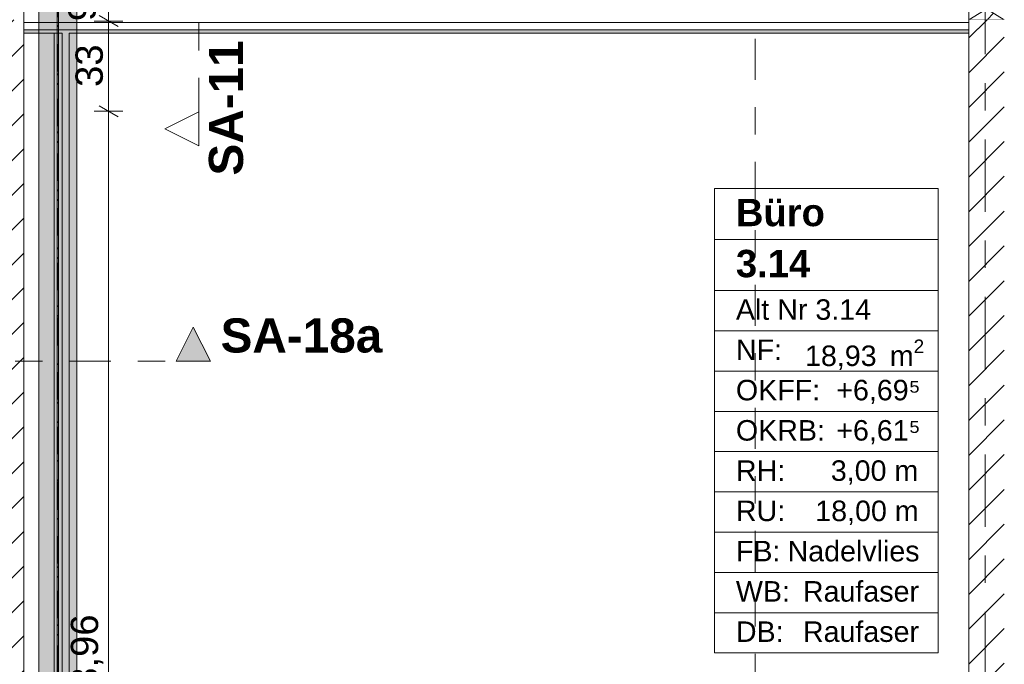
# Model space of a CAD drawing. Header units: metres. Extents: x -3.6 to 84.5, y -11 to 16.8.
# Tile 69 of 256: x 7.8 to 11.4, y 2.7 to 5.1. Entities that reach past the tile are written whole.
import ezdxf

# ---------------------------------------------------------------- set-up
doc = ezdxf.new("R2010")
doc.units = ezdxf.units.M
doc.header["$MEASUREMENT"] = 0
for name, pattern in [('Achse', [0.2, 0.1, -0.05, 0, -0.05]), ('Schnittlinie', [0.3, 0.15, -0.075, 0, -0.075]), ('Strichlinie doppelt', [0.546806, 0.264583, -0.105833, 0.070556, -0.105833]), ('Wipeout_Contour', [1, 0, -1])]:
    doc.linetypes.add(name, pattern=pattern)
for name, color, linetype in [('154 - Bemaßung_ Beschriftung.Ausbau - Deckenspiegel', 7, 'Continuous'), ('201a - Marker.Schnitt - optisch Grundriss', 7, 'Continuous'), ('203 - Marker.Schnitt - Ausbaudetail SA', 7, 'Continuous'), ('401 - Zone.Raum_ Raumbegrenzung_ Whg.', 7, 'Continuous'), ('451 - Universal.Achsen Raster', 7, 'Continuous'), ('605 - Struktur.Wand Innen', 7, 'Continuous'), ('612 - Struktur.Stahlbau', 7, 'Continuous'), ('Abbruch_605 - Struktur.Wand Innen', 7, 'Continuous'), ('Neubau_605 - Struktur.Wand Innen', 7, 'Continuous'), ('Neubau_612 - Struktur.Stahlbau', 7, 'Continuous'), ('Neubau_653 - Abdeckung.TB Verkofferung', 7, 'Continuous')]:
    doc.layers.add(name, color=color, linetype=linetype)
doc.styles.add('ERSTELLTER_STIL_1', font='txt')
doc.styles.add('ERSTELLTER_STIL_2', font='txt')
doc.linetypes.add('Abbruch 1', pattern='A,0,[1,2022.0244.A_L5A-PL04.04_iB_Deckenspiegel 2.OG1.Shx,S=0.001984,R=0,X=0,Y=0],-0.25,0', length=0.25)
doc.dimstyles.new('ERSTELLTER_STIL__1', dxfattribs={"dimtxt": 0.1, "dimasz": 0.0532, "dimexe": 0.18, "dimexo": 0.0625, "dimgap": 0, "dimtad": 1, "dimzin": 0, "dimdsep": 46, "dimtxsty": 'ERSTELLTER_STIL_2', "dimblk": 'ARROWHEAD_2', "dimblk1": 'ARROWHEAD_2', "dimblk2": 'ARROWHEAD_2', "dimcen": 0.09, "dimse1": 1, "dimse2": 1, "dimclrd": 7, "dimclre": 7, "dimclrt": 7, "dimazin": 0, "dimtfac": 1, "dimtdec": 4, "dimtmove": 0, "dimatfit": 3, "dimfxl": 1, "dimtolj": 1, "dimtzin": 0, "dimarcsym": 0})
doc.dimstyles.new('ERSTELLTER_STIL__3', dxfattribs={"dimtxt": 0.1, "dimasz": 0.0532, "dimexe": 0.18, "dimexo": 0.0625, "dimgap": 0, "dimtad": 1, "dimzin": 0, "dimdsep": 46, "dimtxsty": 'ERSTELLTER_STIL_2', "dimblk": 'ARROWHEAD_2', "dimblk1": 'ARROWHEAD_2', "dimblk2": 'ARROWHEAD_2', "dimcen": 0.09, "dimse1": 1, "dimse2": 1, "dimclrd": 7, "dimclre": 7, "dimclrt": 7, "dimazin": 0, "dimtfac": 1, "dimtdec": 4, "dimtmove": 2, "dimatfit": 3, "dimfxl": 1, "dimtolj": 1, "dimtzin": 0, "dimarcsym": 0})
pattern_1 = [(45, (0, 0), (-0.01767767, 0.01767767), [0, -0.025])]
pattern_2 = [(45, (0, 0), (-0.0636396, 0.0636396), [])]

# ---------------------------------------------------------------- blocks, each defined once
blk = doc.blocks.new('*D417')
at = {"layer": '154 - Bemaßung_ Beschriftung.Ausbau - Deckenspiegel', "color": 7, "linetype": 'Continuous', "lineweight": 5}
for p, q in [((8.1725, 4.765), (8.0675, 4.765)), ((8.085, 4.7852), (8.155, 4.7448)), ((8.12, 0.805), (8.12, 4.765)), ((8.1725, 0.805), (8.0675, 0.805)), ((8.085, 0.8252), (8.155, 0.7848)), ((8.12, 0.71), (8.12, 0.805))]:
    blk.add_line(p, q, dxfattribs=at)
at = {"layer": '154 - Bemaßung_ Beschriftung.Ausbau - Deckenspiegel', "color": 7, "lineweight": 5, "insert": (8.1, 2.652), "char_height": 0.1, "attachment_point": 7, "rotation": 90, "style": 'ERSTELLTER_STIL_2'}
blk.add_mtext('\\A1;{\\pql;\\fArial|b0|i0|c0|p38;3,96}', dxfattribs=at)
blk = doc.blocks.new('ARROWHEAD_2')
at = {"color": 0, "linetype": 'Continuous', "lineweight": 0}
for p, q in [((0, 0), (-1, 0)), ((-0.378, -0.655), (0.378, 0.655))]:
    blk.add_line(p, q, dxfattribs=at)
blk = doc.blocks.new('*D418')
at = {"layer": '154 - Bemaßung_ Beschriftung.Ausbau - Deckenspiegel', "color": 7, "linetype": 'Continuous', "lineweight": 5}
for p, q in [((8.1725, 5.095), (8.0675, 5.095)), ((8.085, 5.1152), (8.155, 5.0748)), ((8.12, 4.765), (8.12, 5.095)), ((8.1725, 4.765), (8.0675, 4.765)), ((8.085, 4.7852), (8.155, 4.7448))]:
    blk.add_line(p, q, dxfattribs=at)
at = {"layer": '154 - Bemaßung_ Beschriftung.Ausbau - Deckenspiegel', "color": 7, "lineweight": 5, "char_height": 0.1, "attachment_point": 7, "rotation": 90, "style": 'ERSTELLTER_STIL_2'}
for s, insert in [('\\A1;{\\pql;\\fArial|b0|i0|c0|p38;9\\fArial|b0|i0|c0|p38;\\A1{\\H.66x;\\S5^  ;}}', (8.1016, 5.0947)), ('\\A1;{\\pql;\\fArial|b0|i0|c0|p38;33}', (8.1, 4.8541))]:
    blk.add_mtext(s, dxfattribs=dict(at, insert=insert))
blk = doc.blocks.new('*D419')
at = {"layer": '154 - Bemaßung_ Beschriftung.Ausbau - Deckenspiegel', "color": 7, "linetype": 'Continuous', "lineweight": 5}
for p, q in [((8.155, 5.1698), (8.085, 5.2102)), ((8.12, 5.19), (8.12, 5.2242)), ((8.1725, 5.19), (8.0675, 5.19)), ((8.12, 5.095), (8.12, 5.19)), ((8.1725, 5.095), (8.0675, 5.095)), ((8.085, 5.1152), (8.155, 5.0748))]:
    blk.add_line(p, q, dxfattribs=at)

msp = doc.modelspace()

# ---------------------------------------------------------------- hatches: boundary and pattern name
at = {"layer": '203 - Marker.Schnitt - Ausbaudetail SA', "linetype": 'Continuous', "lineweight": 0, "true_color": 0x000000}
msp.add_hatch(color=18, dxfattribs=at).paths.add_polyline_path([(8.4925, 3.8505), (8.43, 3.9755), (8.3675, 3.8505)])
at = {"layer": '612 - Struktur.Stahlbau', "linetype": 'Continuous', "lineweight": 0, "true_color": 0x30307f}
msp.add_hatch(color=177, dxfattribs=at).paths.add_polyline_path([(7.864, 5.19), (8.004, 5.19), (8.004, 0.71), (7.864, 0.71)])
at = {"layer": 'Abbruch_605 - Struktur.Wand Innen', "linetype": 'Continuous', "lineweight": 0, "true_color": 0x000000}
h = msp.add_hatch(dxfattribs=at)
h.set_pattern_fill('MW_Ziegel_0001', color=18, style=0, pattern_type=2)
h.set_pattern_definition(pattern_2)
h.paths.add_polyline_path([(11.27, 5.1), (11.4, 5.1), (11.335, 5.14)])
at = {"layer": 'Neubau_612 - Struktur.Stahlbau', "linetype": 'Continuous', "lineweight": 0, "true_color": 0x000000}
h = msp.add_hatch(dxfattribs=at)
h.set_pattern_fill('Metall__Stahl_0001', color=18, style=0, pattern_type=2)
h.set_pattern_definition([(135, (0, 0), (0.053033, 0.053033), []), (135, (-0.01768, -0.01768), (0.053033, 0.053033), [])])
h.paths.add_polyline_path([(7.9367, 0.71), (7.9367, 5.19), (7.9312, 5.19), (7.9312, 0.71)])
at = {"layer": 'Neubau_653 - Abdeckung.TB Verkofferung', "linetype": 'Continuous', "lineweight": 0, "true_color": 0x000000}
h = msp.add_hatch(dxfattribs=at)
h.set_pattern_fill('Gips_0001', color=18, style=0, pattern_type=2)
h.set_pattern_definition(pattern_1)
h.paths.add_polyline_path([(7.81, 5.0505), (11.27, 5.0505), (11.27, 5.063), (7.81, 5.063)])
h = msp.add_hatch(dxfattribs=at)
h.set_pattern_fill('Gips_0001', color=18, style=0, pattern_type=2)
h.set_pattern_definition(pattern_1)
h.paths.add_polyline_path([(7.95, 0.7495), (7.975, 0.7495), (7.975, 5.0505), (7.95, 5.0505)])

# ---------------------------------------------------------------- linework, layer by layer
at = {"layer": '201a - Marker.Schnitt - optisch Grundriss', "color": 7, "linetype": 'Schnittlinie', "lineweight": 13}
msp.add_line((10.488, 14.48), (10.488, -0.78), dxfattribs=at)
at = {"layer": '203 - Marker.Schnitt - Ausbaudetail SA', "color": 7, "linetype": 'Schnittlinie', "lineweight": 13}
msp.add_line((8.4506, 8.937), (8.4506, 4.763), dxfattribs=at)
at = {"layer": '203 - Marker.Schnitt - Ausbaudetail SA', "color": 7, "linetype": 'Continuous', "lineweight": 13, "flags": 128}
msp.add_lwpolyline([(8.4925, 3.8505), (8.3675, 3.8505), (8.43, 3.9755)], close=True, dxfattribs=at)
at = {"layer": '401 - Zone.Raum_ Raumbegrenzung_ Whg.', "color": 7, "linetype": 'Continuous', "lineweight": 9}
for p, q in [((11.1574, 4.4821), (10.3385, 4.4821)), ((10.3385, 4.4821), (10.3385, 2.783)), ((10.3385, 4.4821), (11.1574, 4.4821)), ((10.3385, 4.2955), (10.3385, 4.4821)), ((11.1574, 2.783), (11.1574, 4.4821)), ((11.1574, 4.4821), (11.1574, 4.2955)), ((11.1574, 4.2955), (10.3385, 4.2955)), ((10.3385, 4.2955), (11.1574, 4.2955)), ((10.3385, 4.1089), (10.3385, 4.2955)), ((11.1574, 4.2955), (11.1574, 4.1089)), ((11.1574, 4.1089), (10.3385, 4.1089)), ((10.3385, 4.1089), (11.1574, 4.1089)), ((10.3385, 3.9615), (10.3385, 4.1089)), ((11.1574, 4.1089), (11.1574, 3.9615)), ((11.1574, 3.9615), (10.3385, 3.9615)), ((10.3385, 3.9615), (11.1574, 3.9615)), ((10.3385, 3.8142), (10.3385, 3.9615)), ((11.1574, 3.9615), (11.1574, 3.8142)), ((11.1574, 3.8142), (10.3385, 3.8142)), ((10.3385, 3.8142), (11.1574, 3.8142)), ((10.3385, 3.6669), (10.3385, 3.8142)), ((11.1574, 3.8142), (11.1574, 3.6669)), ((11.1574, 3.6669), (10.3385, 3.6669)), ((10.3385, 3.6669), (11.1574, 3.6669)), ((10.3385, 3.5196), (10.3385, 3.6669)), ((11.1574, 3.6669), (11.1574, 3.5196)), ((11.1574, 3.5196), (10.3385, 3.5196)), ((10.3385, 3.5196), (11.1574, 3.5196)), ((10.3385, 3.3723), (10.3385, 3.5196)), ((11.1574, 3.5196), (11.1574, 3.3723)), ((11.1574, 3.3723), (10.3385, 3.3723)), ((10.3385, 3.3723), (11.1574, 3.3723)), ((10.3385, 3.2249), (10.3385, 3.3723)), ((11.1574, 3.3723), (11.1574, 3.2249)), ((11.1574, 3.2249), (10.3385, 3.2249)), ((10.3385, 3.2249), (11.1574, 3.2249)), ((10.3385, 3.0776), (10.3385, 3.2249)), ((11.1574, 3.2249), (11.1574, 3.0776)), ((11.1574, 3.0776), (10.3385, 3.0776)), ((10.3385, 3.0776), (11.1574, 3.0776)), ((10.3385, 2.9303), (10.3385, 3.0776)), ((11.1574, 3.0776), (11.1574, 2.9303)), ((11.1574, 2.9303), (10.3385, 2.9303)), ((10.3385, 2.9303), (11.1574, 2.9303)), ((10.3385, 2.783), (10.3385, 2.9303)), ((11.1574, 2.9303), (11.1574, 2.783)), ((10.3385, 2.783), (11.1574, 2.783)), ((11.1574, 2.783), (10.3385, 2.783))]:
    msp.add_line(p, q, dxfattribs=at)
at = {"layer": 'Abbruch_605 - Struktur.Wand Innen', "color": 7, "linetype": 'Abbruch 1', "lineweight": 18}
msp.add_line((11.27, 5.1), (11.4, 5.1), dxfattribs=at)
at = {"layer": 'Abbruch_605 - Struktur.Wand Innen', "color": 7, "linetype": 'Abbruch 1', "lineweight": 18, "flags": 128}
msp.add_lwpolyline([(11.27, 5.18), (11.27, 5.1)], dxfattribs=at)
at = {"layer": 'Neubau_605 - Struktur.Wand Innen', "color": 1, "linetype": 'Continuous', "lineweight": 9}
for p, q in [((11.27, 5.1), (11.4, 5.18)), ((11.27, 5.18), (11.4, 5.1))]:
    msp.add_line(p, q, dxfattribs=at)
at = {"layer": 'Neubau_612 - Struktur.Stahlbau', "color": 1, "linetype": 'Continuous', "lineweight": 13}
for p, q in [((7.864, 0.71), (7.864, 5.19)), ((8.004, 0.71), (8.004, 5.19))]:
    msp.add_line(p, q, dxfattribs=at)
at = {"layer": 'Neubau_612 - Struktur.Stahlbau', "color": 1, "linetype": 'Continuous', "lineweight": 9}
for p, q in [((7.9312, 5.19), (7.9312, 0.71)), ((7.9367, 5.19), (7.9367, 0.71))]:
    msp.add_line(p, q, dxfattribs=at)
at = {"layer": 'Neubau_612 - Struktur.Stahlbau', "color": 1, "linetype": 'Achse', "lineweight": 9}
msp.add_line((7.934, 0.71), (7.934, 5.19), dxfattribs=at)
at = {"layer": 'Neubau_653 - Abdeckung.TB Verkofferung', "color": 1, "linetype": 'Continuous', "lineweight": 9}
for p, q in [((7.81, 5.0505), (7.81, 5.795)), ((11.27, 5.0505), (11.27, 5.795)), ((7.81, 0.71), (7.81, 5.0505)), ((7.92, 1.01), (7.92, 5.0505)), ((7.975, 5.0505), (11.27, 5.0505)), ((7.975, 0.7495), (7.975, 5.0505))]:
    msp.add_line(p, q, dxfattribs=at)
at = {"layer": 'Neubau_653 - Abdeckung.TB Verkofferung', "color": 1, "linetype": 'Continuous', "lineweight": 5}
for p, q in [((11.27, 5.09), (7.81, 5.09)), ((11.27, 5.063), (7.81, 5.063)), ((7.95, 5.0505), (7.81, 5.0505)), ((7.95, 5.0505), (7.95, 0.7495)), ((11.27, 5.0505), (7.975, 5.0505)), ((7.975, 5.0505), (7.975, 0.7495))]:
    msp.add_line(p, q, dxfattribs=at)
at = {"layer": 'Neubau_653 - Abdeckung.TB Verkofferung', "color": 1, "linetype": 'Continuous', "lineweight": 5, "flags": 128}
for points in [[(7.81, 5.19), (7.81, 5.09), (7.81, 5.063), (7.81, 5.0505)], [(11.27, 5.19), (11.27, 5.09), (11.27, 5.063), (11.27, 5.0505)]]:
    msp.add_lwpolyline(points, dxfattribs=at)

# ---------------------------------------------------------------- texts
at = {"layer": '203 - Marker.Schnitt - Ausbaudetail SA', "color": 7, "lineweight": 13, "insert": (8.6139, 5.0246), "char_height": 0.125, "attachment_point": 9, "rotation": 90, "style": 'ERSTELLTER_STIL_1'}
msp.add_mtext('\\A1;{\\pqr;\\pt0;\\fArial|b1|i0|c0|p38;SA-11}', dxfattribs=at)
at = {"layer": '203 - Marker.Schnitt - Ausbaudetail SA', "color": 7, "lineweight": 13, "insert": (8.53, 3.8805), "char_height": 0.125, "attachment_point": 7, "style": 'ERSTELLTER_STIL_1'}
msp.add_mtext('\\A1;{\\pql;\\pt0;\\fArial|b1|i0|c0|p38;SA-18a}', dxfattribs=at)
at = {"layer": '401 - Zone.Raum_ Raumbegrenzung_ Whg.', "color": 7, "lineweight": 9, "attachment_point": 1}
for s, insert, char_height, style in [('\\A1;{\\pqj;\\pt0;\\fArial|b1|i0|c0|p38;Büro}', (10.4171, 4.4445), 0.1, 'ERSTELLTER_STIL_1'), ('\\A1;{\\pqj;\\pt0;\\fArial|b1|i0|c0|p38;}', (11.0788, 4.4673), 0.1, 'ERSTELLTER_STIL_1'), ('\\A1;{\\pql;\\pt0;\\fArial|b1|i0|c0|p38;3.14}', (10.4171, 4.2579), 0.1, 'ERSTELLTER_STIL_1'), ('\\A1;{\\pqj;\\pt0;\\fArial|b1|i0|c0|p38;}', (11.0788, 4.2807), 0.1, 'ERSTELLTER_STIL_1'), ('\\A1;{\\pqj;\\pt0;\\fArial|b0|i0|c0|p38;Alt Nr 3.14}', (10.4171, 4.077), 0.075, 'ERSTELLTER_STIL_2'), ('\\A1;{\\pqj;\\pt0;\\fArial|b0|i0|c0|p38;}', (11.0788, 4.0941), 0.075, 'ERSTELLTER_STIL_2'), ('\\A1;{\\pqj;\\pt0;\\fArial|b0|i0|c0|p38;NF: }', (10.4171, 3.9297), 0.075, 'ERSTELLTER_STIL_2'), ('\\A1;{\\pql;\\pt0,0.05;\\fArial|b0|i0|c0|p38;18,93\\fArial|b0|i0|c0|p38;\\A1{\\H.66x;\\S^  ;}\\fArial|b0|i0|c0|p38; m\\fArial|b0|i0|c0|p38;\\A1{\\H.66x;\\S2^  ;}}', (10.6702, 3.9297), 0.075, 'ERSTELLTER_STIL_2'), ('\\A1;{\\pqj;\\pt0;\\fArial|b0|i0|c0|p38;+6,69⁵}', (10.7846, 3.7823), 0.075, 'ERSTELLTER_STIL_2'), ('\\A1;{\\pqj;\\pt0;\\fArial|b0|i0|c0|p38;OKFF: }', (10.4171, 3.7823), 0.075, 'ERSTELLTER_STIL_2'), ('\\A1;{\\pqj;\\pt0;\\fArial|b0|i0|c0|p38;+6,61⁵}', (10.7846, 3.635), 0.075, 'ERSTELLTER_STIL_2'), ('\\A1;{\\pqj;\\pt0;\\fArial|b0|i0|c0|p38;OKRB: }', (10.4171, 3.635), 0.075, 'ERSTELLTER_STIL_2'), ('\\A1;{\\pqj;\\pt0;\\fArial|b0|i0|c0|p38;RH: }', (10.4171, 3.4877), 0.075, 'ERSTELLTER_STIL_2'), ('\\A1;{\\pqj;\\pt0;\\fArial|b0|i0|c0|p38;3,00 m}', (10.7647, 3.4877), 0.075, 'ERSTELLTER_STIL_2'), ('\\A1;{\\pqj;\\pt0;\\fArial|b0|i0|c0|p38;RU: }', (10.4171, 3.3404), 0.075, 'ERSTELLTER_STIL_2'), ('\\A1;{\\pqj;\\pt0;\\fArial|b0|i0|c0|p38;18,00 m}', (10.7078, 3.3404), 0.075, 'ERSTELLTER_STIL_2'), ('\\A1;{\\pqj;\\pt0;\\fArial|b0|i0|c0|p38;FB: }', (10.4171, 3.1931), 0.075, 'ERSTELLTER_STIL_2'), ('\\A1;{\\pqj;\\pt0;\\fArial|b0|i0|c0|p38;Nadelvlies}', (10.6063, 3.1931), 0.075, 'ERSTELLTER_STIL_2'), ('\\A1;{\\pqj;\\pt0;\\fArial|b0|i0|c0|p38;WB: }', (10.4171, 3.0457), 0.075, 'ERSTELLTER_STIL_2'), ('\\A1;{\\pqj;\\pt0;\\fArial|b0|i0|c0|p38;Raufaser}', (10.6626, 3.0457), 0.075, 'ERSTELLTER_STIL_2'), ('\\A1;{\\pqj;\\pt0;\\fArial|b0|i0|c0|p38;DB: }', (10.4171, 2.8984), 0.075, 'ERSTELLTER_STIL_2'), ('\\A1;{\\pqj;\\pt0;\\fArial|b0|i0|c0|p38;Raufaser}', (10.6626, 2.8984), 0.075, 'ERSTELLTER_STIL_2')]:
    msp.add_mtext(s, dxfattribs=dict(at, insert=insert, char_height=char_height, style=style))

# ---------------------------------------------------------------- next in the draw order: wipeouts: each hides what was drawn before it
at = {"color": 254, "linetype": 'Wipeout_Contour', "lineweight": 0, "ltscale": 28.486918}
msp.add_wipeout([(8.4506, 4.638), (8.4506, 4.763), (8.3256, 4.7005)], dxfattribs=at).dxf.layer = '203 - Marker.Schnitt - Ausbaudetail SA'
at = {"color": 254, "linetype": 'Wipeout_Contour', "lineweight": 0, "ltscale": 33.968011}
msp.add_wipeout([(7.81, 5.1), (7.665, 5.1), (7.665, 0.7), (7.81, 0.7)], dxfattribs=at).dxf.layer = '605 - Struktur.Wand Innen'
at = {"color": 254, "linetype": 'Wipeout_Contour', "lineweight": 0, "ltscale": 47.526469}
msp.add_wipeout([(11.4, 5.1), (11.27, 5.1), (11.27, 0.7), (11.4, 0.7)], dxfattribs=at).dxf.layer = '605 - Struktur.Wand Innen'

# ---------------------------------------------------------------- next in the draw order: hatches: boundary and pattern name
at = {"layer": '605 - Struktur.Wand Innen', "linetype": 'Continuous', "lineweight": 0, "true_color": 0x000000}
h = msp.add_hatch(dxfattribs=at)
h.set_pattern_fill('MW_Ziegel_0001', color=18, style=0, pattern_type=2)
h.set_pattern_definition(pattern_2)
h.paths.add_polyline_path([(7.81, 5.1), (7.665, 5.1), (7.665, 0.7), (7.81, 0.7)])
h = msp.add_hatch(dxfattribs=at)
h.set_pattern_fill('MW_Ziegel_0001', color=18, style=0, pattern_type=2)
h.set_pattern_definition(pattern_2)
h.paths.add_polyline_path([(11.4, 5.1), (11.27, 5.1), (11.27, 0.7), (11.4, 0.7)])

# ---------------------------------------------------------------- next in the draw order: linework, layer by layer
at = {"layer": '203 - Marker.Schnitt - Ausbaudetail SA', "color": 7, "linetype": 'Schnittlinie', "lineweight": 13}
msp.add_line((7.5275, 3.8505), (8.3675, 3.8505), dxfattribs=at)
at = {"layer": '203 - Marker.Schnitt - Ausbaudetail SA', "color": 7, "linetype": 'Continuous', "lineweight": 13, "flags": 128}
msp.add_lwpolyline([(8.4506, 4.638), (8.4506, 4.763), (8.3256, 4.7005)], close=True, dxfattribs=at)
at = {"layer": '451 - Universal.Achsen Raster', "color": 160, "linetype": 'Strichlinie doppelt', "lineweight": 9, "true_color": 0x3232ff}
msp.add_line((11.33, -10.585), (11.33, 16.355), dxfattribs=at)
at = {"layer": '605 - Struktur.Wand Innen', "color": 7, "linetype": 'Continuous', "lineweight": 18, "flags": 128}
for points in [[(7.81, 0.7), (7.81, 5.1)], [(11.27, 5.1), (11.27, 0.7)]]:
    msp.add_lwpolyline(points, dxfattribs=at)
at = {"layer": 'Neubau_653 - Abdeckung.TB Verkofferung', "color": 1, "linetype": 'Continuous', "lineweight": 9}
for p in [(7.81, 1.01), (7.92, 5.0505)]:
    msp.add_line(p, (7.81, 5.0505), dxfattribs=at)

# ---------------------------------------------------------------- next in the draw order: dimensions: what is measured, and where the dimension line sits
at = {"layer": '154 - Bemaßung_ Beschriftung.Ausbau - Deckenspiegel', "color": 7, "linetype": 'Continuous', "lineweight": 5}
for base, p1, p2, dimstyle, picture, middle in [((8.12, 5.095), (7.665, 4.765), (7.665, 5.095), 'ERSTELLTER_STIL__1', '*D418', (8.05, 4.9303)), ((8.1200000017, 5.1899822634), (7.665, 5.0949822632), (7.665, 5.1899822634), 'ERSTELLTER_STIL__3', '*D419', (8.0500000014, 5.2679126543)), ((8.12, 4.765), (7.665, 0.805), (7.665, 4.765), 'ERSTELLTER_STIL__1', '*D417', (8.05, 2.7818))]:
    dim = msp.add_linear_dim(base=base, p1=p1, p2=p2, angle=90, dimstyle=dimstyle, dxfattribs=at)
    dim.commit()
    dim.dimension.update_dxf_attribs({"geometry": picture, "text_midpoint": middle, "dimtype": 160, "text_rotation": 90})

doc.saveas('drawing.dxf')
